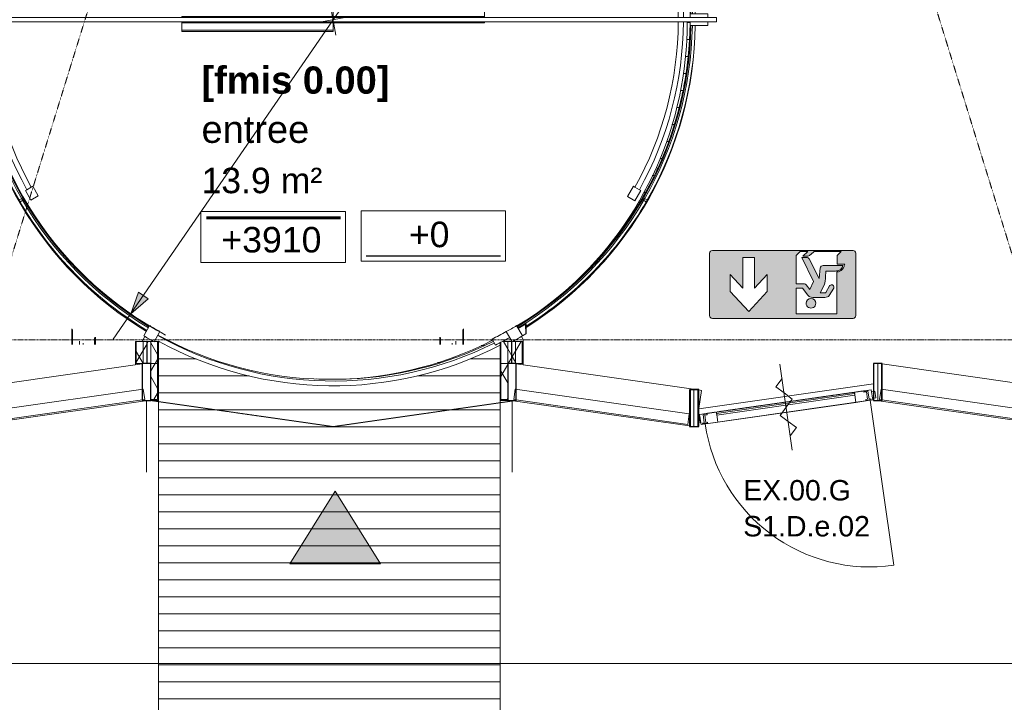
# Model space of a CAD drawing. Header units: millimetres. Extents: x 522 to 75900, y -25803 to 58941.
# Tile 26 of 134: x 25104 to 30895, y 7868 to 11882. Entities that reach past the tile are written whole.
import ezdxf

# ---------------------------------------------------------------- set-up
doc = ezdxf.new("R2010")
doc.units = ezdxf.units.MM
for name, pattern in [('Dash', [6.35, 3.175, -3.175]), ('Dot', [4.7625, 0, -4.7625]), ('Dot 2mm', [2, 0, -2]), ('Grid Line', [22.225, 12.7, -3.175, 3.175, -3.175]), ('Overhead', [3.96875, 2.38125, -1.5875]), ('Streep 1_1', [2, 1, -1])]:
    doc.linetypes.add(name, pattern=pattern)
for name, color, linetype, lineweight in [('00_Algemeen', 7, 'Dot', 9), ('00_Algemeen-100', 7, 'Continuous', 9), ('17_Terreininrichting', 7, 'Continuous', 9), ('22_Metselwerk', 7, 'Continuous', 9), ('30_Kozijnen-ramen-deuren', 7, 'Continuous', 9), ('34_Beglazing', 7, 'Continuous', 18), ('42_Dekvloeren en vloersystemen', 7, 'Continuous', 9), ('42_Dekvloeren en vloersystemen_HATCH', 7, 'Continuous', 9)]:
    doc.layers.add(name, color=color, linetype=linetype, lineweight=lineweight)
doc.styles.add('Arial', font='arial.ttf', dxfattribs={"height": 180})
doc.styles.add('Arial_1', font='arial.ttf', dxfattribs={"height": 130})
doc.styles.add('Arial_2', font='arial.ttf', dxfattribs={"height": 160})
doc.styles.add('Arial_3', font='arial.ttf', dxfattribs={"height": 150})
doc.styles.add('Arial_4', font='arial.ttf', dxfattribs={"height": 120})
doc.styles.add('Arial_B_1', font='arialbd.ttf', dxfattribs={"height": 160})
doc.dimstyles.new('1_3mm_mm', dxfattribs={"dimscale": 304.8, "dimtxt": 132.633722, "dimasz": 0.426509, "dimexe": 0.787402, "dimexo": 0, "dimgap": 0.164042, "dimtad": 1, "dimjust": 3, "dimdec": 0, "dimzin": 0, "dimdsep": 46, "dimtxsty": 'Arial_1', "dimsah": 1, "dimcen": 0.09, "dimdle": 0.590551, "dimazin": 0, "dimtfac": 1, "dimtdec": 4, "dimtix": 1, "dimtmove": 0, "dimatfit": 2, "dimfxl": 1, "dimtvp": 1, "dimtfill": 1, "dimtolj": 1, "dimtzin": 0, "dimarcsym": 2})
doc.dimstyles.new('1_8mm_continuous_mm_zwart', dxfattribs={"dimscale": 304.8, "dimtxt": 183.646692, "dimasz": 0.328084, "dimexe": 0.328084, "dimexo": 0.0625, "dimgap": 0.164042, "dimtad": 1, "dimdec": 0, "dimzin": 0, "dimdsep": 46, "dimtxsty": 'Arial', "dimblk1": 'DOTBLANK', "dimblk2": 'DOTBLANK', "dimsah": 1, "dimcen": 0.09, "dimdle": 0.328084, "dimazin": 0, "dimtfac": 1, "dimtdec": 4, "dimtix": 1, "dimtmove": 0, "dimatfit": 3, "dimfxl": 0.328084, "dimfxlon": 1, "dimtvp": 1, "dimtolj": 1, "dimtzin": 0, "dimarcsym": 2})
pattern_1 = [(59.998, (0, 0), (-86.6008, 50.00302), []), (119.998, (0, 0), (-86.6043, -49.99698), [])]
pattern_2 = [(59.998, (0, 0), (-86.6008, 50.00302), []), (119.998, (0, 0), (-86.6043, -49.99698), [])]
pattern_3 = [(60, (0, 0), (-86.60254, 50), []), (120, (0, 0), (-86.60254, -50), [])]
pattern_4 = [(60.002, (0, 0), (-86.6043, 49.99698), []), (120.002, (0, 0), (-86.6008, -50.00302), [])]
pattern_5 = [(60.002, (0, 0), (-86.6043, 49.99698), []), (120.002, (0, 0), (-86.6008, -50.00302), [])]

# ---------------------------------------------------------------- blocks, each defined once
blk = doc.blocks.new('31_DO_tourniquete - 31_DO_Tourniquete_4200x2600_300top-9448337-100 - Plattegrond - Begane grond')
at = {"layer": '30_Kozijnen-ramen-deuren'}
for p, q in [((-934.4, 1878.4), (-954.4, 1913.1)), ((-1113.7, 1858.9), (-1080.2, 1800.9)), ((-1019.5, 1835.9), (-1053, 1893.9)), ((1053, 1893.9), (1019.5, 1835.9)), ((1080.2, 1800.9), (1113.7, 1858.9)), ((-1019.5, 1835.9), (-1018.5, 1834.2)), ((-1847.6, 1059.8), (-1821.6, 1044.8)), ((-1815.6, 1055.2), (-1841.6, 1070.2)), ((-1775.2, 1065.3), (-1810.2, 1004.7)), ((-1731.9, 1040.3), (-1775.2, 1065.3)), ((1777.7, 1061), (1734.4, 1036)), ((1810.2, 1004.7), (1777.7, 1061)), ((1841.6, 1070.2), (1815.6, 1055.2)), ((1821.6, 1044.8), (1847.6, 1059.8)), ((-1810.2, 1004.7), (-1801.9, 999.9)), ((-1775.3, 984.5), (-1801.3, 999.5)), ((-1775.3, 984.5), (-1766.9, 979.7)), ((-1766.9, 979.7), (-1731.9, 1040.3)), ((1734.4, 1036), (1766.9, 979.7)), ((1766.9, 979.7), (1775.3, 984.5)), ((1801.3, 999.5), (1775.3, 984.5)), ((1801.3, 999.5), (1810.2, 1004.7)), ((889.5, 70), (0, 70)), ((0, 61.4), (0, 70)), ((0, 18), (0, 61.4)), ((889.5, 61.4), (0, 61.4)), ((889.5, 70), (889.5, 61.4)), ((889.5, 61.4), (889.5, 18)), ((-2254, -12.5), (-2254, 12.5)), ((-2254, 12.5), (2254, 12.5)), ((-2100, 35), (-2204, 35)), ((-2204, 35), (-2204, 12.5)), ((-2100, 12.5), (-2100, 35)), ((-889.5, 12.5), (-889.5, 18)), ((0, 18), (-889.5, 18)), ((0, 12.5), (0, 18)), ((0, 18), (889.5, 18)), ((0, 18), (0, 12.5)), ((889.5, 18), (889.5, 12.5)), ((2204, 35), (2100, 35)), ((2100, 35), (2100, 12.5)), ((2204, 12.5), (2204, 35)), ((2254, -12.5), (2254, 12.5)), ((2254, -12.5), (-2254, -12.5)), ((-2204, -12.5), (-2204, -35)), ((-2204, -35), (-2100, -35)), ((-2100, -35), (-2100, -12.5)), ((-889.5, -18), (-889.5, -12.5)), ((-889.5, -61.4), (-889.5, -18)), ((0, -18), (-889.5, -18)), ((0, -18), (0, -12.5)), ((0, -12.5), (0, -18)), ((0, -18), (889.5, -18)), ((0, -18), (0, -61.4)), ((889.5, -12.5), (889.5, -18)), ((2100, -12.5), (2100, -35)), ((2100, -35), (2204, -35)), ((2204, -35), (2204, -12.5)), ((-889.5, -70), (-889.5, -61.4)), ((-889.5, -61.4), (0, -61.4)), ((-889.5, -70), (0, -70)), ((0, -61.4), (0, -70)), ((-1766.9, -979.7), (-1775.3, -984.5)), ((-1734.4, -1036), (-1766.9, -979.7)), ((1766.9, -979.7), (1731.9, -1040.3)), ((1775.3, -984.5), (1766.9, -979.7)), ((-1801.9, -999.9), (-1810.2, -1004.7)), ((-1810.2, -1004.7), (-1777.7, -1061)), ((-1801.3, -999.5), (-1775.3, -984.5)), ((-1777.7, -1061), (-1734.4, -1036)), ((1731.9, -1040.3), (1775.2, -1065.3)), ((1775.2, -1065.3), (1810.2, -1004.7)), ((1775.3, -984.5), (1801.3, -999.5)), ((1810.2, -1004.7), (1801.3, -999.5)), ((-1821.6, -1044.8), (-1847.6, -1059.8)), ((-1841.6, -1070.2), (-1815.6, -1055.2)), ((1815.6, -1055.2), (1841.6, -1070.2)), ((1847.6, -1059.8), (1821.6, -1044.8)), ((1132.1, -1790.9), (1088.8, -1815.9)), ((1135.1, -1789.2), (1132.1, -1790.9)), ((1132.9, -1848.2), (1132.1, -1790.9)), ((1132.1, -1790.9), (1132.9, -1848.2)), ((1135.8, -1846.5), (1135.1, -1789.2)), ((-1079.2, -1799.2), (-1113.7, -1858.9)), ((-1053, -1893.9), (-1018.5, -1834.2)), ((1018.5, -1834.2), (1053, -1893.9)), ((1113.7, -1858.9), (1079.2, -1799.2)), ((1113.8, -1859.2), (1132.9, -1848.2)), ((1132.9, -1848.2), (1135.8, -1846.5)), ((934.4, -1878.4), (954.4, -1913.1))]:
    blk.add_line(p, q, dxfattribs=at)
for radius, start, end in [(2100, 58.05613, 116.44819), (2100, 58.05613, 116.44819), (2125, 110.81556, 111.22359), (2125, 68.77641, 69.18444), (2138, 116.51401, 119.062), (2125, 114.88284, 116.15921), (2125, 63.84079, 65.11716), (2167, 119.07455, 120.92545), (2098, 116.44746, 119.04412), (2125, 60.94368, 61.05394), (2167, 59.07455, 60.92545), (2113, 120.9491, 179.0509), (2105, 120.95271, 179.04729), (2100, 120.95497, 179.65887), (2130, 120.94152, 149.83828), (2100, 119.04508, 121.94387), (2100, 119.04508, 121.94387), (2100, 119.04503, 120.95497), (2100, 59.04503, 60.95497), (2100, 0.34113, 59.04503), (2105, 0.95271, 59.04729), (2113, 0.9491, 59.0509), (2130, 30.16172, 59.05848), (2100, 124.12312, 126.3259), (2100, 124.12312, 126.3259), (2100, 53.6741, 55.87688), (2100, 53.6741, 55.87688), (2100, 128.50518, 129.21915), (2100, 128.50518, 129.21915), (2100, 49.29207, 51.49482), (2100, 49.29207, 51.49482), (2100, 44.91004, 47.11277), (2100, 44.91004, 47.11277), (2100, 40.52801, 42.73072), (2100, 40.52801, 42.73072), (2100, 36.14598, 38.34868), (2100, 36.14598, 38.34868), (2100, 31.76395, 33.96663), (2100, 31.76395, 33.96663), (2130, 150.16117, 179.05829), (2130, 149.8386, 150.1614), (2100, 149.8363, 150.1637), (2100, 29.8363, 30.1637), (2130, 29.8386, 30.1614), (2130, 0.94171, 29.83883), (2060, 150.97352, 179.65224), (2030, 150.98791, 179.6471), (2030, 0.3529, 29.01209), (2060, 0.34776, 29.02648), (2100, 27.38192, 29.58458), (2100, 27.38192, 29.58458), (2100, 22.99989, 25.20254), (2100, 22.99989, 25.20254), (2100, 18.61785, 20.82049), (2100, 18.61785, 20.82049), (2100, 14.23582, 16.43845), (2100, 14.23582, 16.43845), (2100, 9.85378, 12.05641), (2100, 9.85378, 12.05641), (2100, 5.47175, 7.67437), (2100, 5.47175, 7.67437), (2100, 1.08971, 3.29233), (2100, 1.08971, 3.29233), (2130, 180.94171, 209.83883), (2113, 180.9491, 239.0509), (2105, 180.95271, 239.04729), (2100, 180.34113, 239.04503), (2060, 180.34776, 209.02648), (2030, 180.3529, 209.01209), (2100, 300.95497, 359.65887), (2105, 300.95271, 359.04729), (2113, 300.9491, 359.0509), (2030, 330.98791, 359.6471), (2060, 330.97352, 359.65224), (2130, 330.16117, 359.05829), (2100, 356.70767, 358.91029), (2100, 356.70767, 358.91029), (2100, 352.32563, 354.52825), (2100, 352.32563, 354.52825), (2100, 347.94359, 350.14622), (2100, 347.94359, 350.14622), (2100, 343.56155, 345.76418), (2100, 343.56155, 345.76418), (2100, 339.17951, 341.38215), (2100, 339.17951, 341.38215), (2100, 334.79746, 337.00011), (2100, 334.79746, 337.00011), (2100, 330.41542, 332.61808), (2100, 330.41542, 332.61808), (2130, 209.8386, 210.1614), (2130, 210.16172, 239.05848), (2100, 209.8363, 210.1637), (2130, 302.22845, 329.83828), (2100, 329.8363, 330.1637), (2130, 329.8386, 330.1614), (2100, 326.03337, 328.23605), (2100, 326.03337, 328.23605), (2100, 321.65132, 323.85402), (2100, 321.65132, 323.85402), (2100, 317.26928, 319.47199), (2100, 317.26928, 319.47199), (2100, 312.88723, 315.08996), (2100, 312.88723, 315.08996), (2098, 239.04412, 240.95588), (2098, 296.44746, 299.04412), (2098, 299.04412, 300.95588), (2167, 239.07455, 240.92545), (2125, 240.94368, 296.49002), (2138, 296.51401, 299.062), (2167, 299.07455, 300.92545)]:
    blk.add_arc((0, 0), radius, start, end, dxfattribs=at)
blk = doc.blocks.new('21_CWA_G02_facade panel - 21_CWA_G02_facade panel - GL02-6955137-100 - Plattegrond - Begane grond')
at = {"layer": '30_Kozijnen-ramen-deuren', "lineweight": 18}
for p, q in [((517.7, -3), (-517.7, -3)), ((-517.7, -3), (-517.7, -65)), ((517.7, -65), (517.7, -3)), ((-517.7, -65), (517.7, -65))]:
    blk.add_line(p, q, dxfattribs=at)
blk = doc.blocks.new('Rectangular Mullion - 50 x 217_rotation-5218302-100 - Plattegrond - Begane grond')
at = {"layer": '30_Kozijnen-ramen-deuren', "lineweight": 25}
for p, q in [((-65.4, 67.9), (-15.9, 74.9)), ((-34.6, -146.9), (-65.4, 67.9)), ((-15.9, 74.9), (14.9, -139.9)), ((14.9, -139.9), (-34.6, -146.9))]:
    blk.add_line(p, q, dxfattribs=at)
blk = doc.blocks.new('Rectangular Mullion - 50 x 217_rotation-9448434-100 - Plattegrond - Begane grond')
at = {"layer": '30_Kozijnen-ramen-deuren', "lineweight": 25}
for p, q in [((-65.4, -67.9), (-34.6, 146.9)), ((-34.6, 146.9), (14.9, 139.9)), ((14.9, 139.9), (-15.9, -74.9)), ((-15.9, -74.9), (-65.4, -67.9))]:
    blk.add_line(p, q, dxfattribs=at)
blk = doc.blocks.new('Rectangular Mullion - 50 x 217_rotation-9448482-100 - Plattegrond - Begane grond')
at = {"layer": '30_Kozijnen-ramen-deuren', "lineweight": 25}
for p, q in [((-65.4, 67.9), (-15.9, 74.9)), ((-34.6, -146.9), (-65.4, 67.9)), ((-15.9, 74.9), (14.9, -139.9)), ((14.9, -139.9), (-34.6, -146.9))]:
    blk.add_line(p, q, dxfattribs=at)
blk = doc.blocks.new('21_CWA_G02_facade panel - 21_CWA_G02_facade panel - GL02-6955138-100 - Plattegrond - Begane grond')
at = {"layer": '30_Kozijnen-ramen-deuren', "lineweight": 18}
for p, q in [((517, 65), (-517, 65)), ((-517, 65), (-517, 3)), ((517, 3), (517, 65)), ((-517, 3), (517, 3))]:
    blk.add_line(p, q, dxfattribs=at)
blk = doc.blocks.new('Rectangular Mullion - 50 x 217_rotation-5218329-100 - Plattegrond - Begane grond')
at = {"layer": '30_Kozijnen-ramen-deuren', "lineweight": 25}
for p, q in [((-65.4, -67.9), (-34.6, 146.9)), ((-34.6, 146.9), (14.9, 139.9)), ((14.9, 139.9), (-15.9, -74.9)), ((-15.9, -74.9), (-65.4, -67.9))]:
    blk.add_line(p, q, dxfattribs=at)
blk = doc.blocks.new('Rectangular Mullion - 50 x 217mm-5218327-100 - Plattegrond - Begane grond')
at = {"layer": '30_Kozijnen-ramen-deuren'}
for p, q in [((28024.6, 9858.4), (29080.8, 9707.3)), ((29098.1, 9704.8), (29113.5, 9702.6)), ((29113.5, 9702.6), (29098.1, 9595.2)), ((27993, 9643.7), (29044.6, 9493.3)), ((29072.9, 9489.2), (29082.7, 9487.8)), ((29082.9, 9489.2), (29082.7, 9487.8))]:
    blk.add_line(p, q, dxfattribs=at)
blk = doc.blocks.new('21_CWA_G02_facade panel - 21_CWA_G02_facade panel - GL02-6955139-100 - Plattegrond - Begane grond')
at = {"layer": '30_Kozijnen-ramen-deuren', "lineweight": 18}
for p, q in [((517.3, 65), (-517.3, 65)), ((-517.3, 65), (-517.3, 3)), ((517.3, 3), (517.3, 65)), ((-517.3, 3), (517.3, 3))]:
    blk.add_line(p, q, dxfattribs=at)
blk = doc.blocks.new('Rectangular Mullion - 50 x 217_rotation-5218331-100 - Plattegrond - Begane grond')
at = {"layer": '30_Kozijnen-ramen-deuren', "lineweight": 25}
for p, q in [((-15.9, 146.9), (-65.4, 139.9)), ((-65.4, 139.9), (-34.6, -74.9)), ((14.9, -67.9), (-15.9, 146.9)), ((-34.6, -74.9), (14.9, -67.9))]:
    blk.add_line(p, q, dxfattribs=at)
blk = doc.blocks.new('Rectangular Mullion - 50 x 217mm-5218343-100 - Plattegrond - Begane grond')
at = {"layer": '30_Kozijnen-ramen-deuren'}
for p, q in [((30176.1, 9858.2), (31232.9, 9707)), ((30143.4, 9643.7), (31200.2, 9492.5))]:
    blk.add_line(p, q, dxfattribs=at)
blk = doc.blocks.new('Rectangular Mullion - 50 x 217mm-5218300-100 - Plattegrond - Begane grond')
at = {"layer": '30_Kozijnen-ramen-deuren'}
for p, q in [((25825, 9858.3), (24767.4, 9707)), ((25857.8, 9643.8), (24800.1, 9492.5))]:
    blk.add_line(p, q, dxfattribs=at)
blk = doc.blocks.new('31_DO_PR_enkel - S1_D_e_02-9190385-100 - Plattegrond - Begane grond')
at = {"layer": '00_Algemeen', "linetype": 'Continuous'}
for p, q in [((120.8, -243.5), (120.8, 266.5)), ((120.8, 181.2), (78.4, 138.8)), ((78.4, 138.8), (120.8, 96.4)), ((120.8, 96.4), (163.3, 53.9)), ((120.8, 11.5), (78.4, -30.9)), ((163.3, 53.9), (120.8, 11.5)), ((78.4, -30.9), (120.8, -73.4)), ((120.8, -73.4), (163.3, -115.8)), ((163.3, -115.8), (120.8, -158.2))]:
    blk.add_line(p, q, dxfattribs=at)
at = {"layer": '30_Kozijnen-ramen-deuren'}
for p, q in [((-389.2, 41.5), (-349.2, 41.5)), ((-389.2, -18.5), (-389.2, 41.5)), ((-369.2, 38.5), (-369.2, -11)), ((-349.2, 38.5), (-369.2, 38.5)), ((-349.2, 41.5), (-349.2, 38.5)), ((590.8, 41.5), (630.8, 41.5)), ((590.8, 38.5), (590.8, 41.5)), ((610.8, 38.5), (590.8, 38.5)), ((610.8, -11), (610.8, 38.5)), ((630.8, 41.5), (630.8, -18.5)), ((-379.2, -18.5), (-389.2, -18.5)), ((-379.2, -11), (-379.2, -18.5)), ((-369.2, -11), (-379.2, -11)), ((620.8, -11), (610.8, -11)), ((620.8, -18.5), (620.8, -11)), ((630.8, -18.5), (620.8, -18.5))]:
    blk.add_line(p, q, dxfattribs=at)
blk = doc.blocks.new('Rectangular Mullion - 50 x 217_rotation-9451323-100 - Plattegrond - Begane grond')
at = {"layer": '30_Kozijnen-ramen-deuren', "lineweight": 25}
for p, q in [((-34.6, 74.9), (-65.4, -139.9)), ((14.9, 67.9), (-34.6, 74.9)), ((-15.9, -146.9), (14.9, 67.9)), ((-65.4, -139.9), (-15.9, -146.9))]:
    blk.add_line(p, q, dxfattribs=at)
blk = doc.blocks.new('32_d_Binnendeur_PR_Beglaasd - D4-9451403-100 - Plattegrond - Begane grond')
at = {"layer": '30_Kozijnen-ramen-deuren'}
for p, q in [((1026.5, 1017.4), (1026.5, 37.4)), ((1026.5, 37.4), (2016.5, 37.4)), ((1111.5, 37.4), (1026.5, 37.4)), ((1026.5, 37.4), (1026.5, 34.4)), ((1026.5, 34.4), (1051.5, 34.4)), ((1051.5, 29.4), (1041.5, 29.4)), ((1041.5, 29.4), (1041.5, -14.6)), ((1051.5, 34.4), (1051.5, 29.4)), ((1933.3, 37.4), (1111.5, 37.4)), ((1111.5, -22.6), (1111.5, 37.4)), ((1931.5, 37.4), (1111.5, 37.4)), ((2016.5, 37.4), (1931.5, 37.4)), ((1931.5, 37.4), (1931.5, -22.6)), ((1991.5, 29.4), (1991.5, 34.4)), ((1991.5, 34.4), (2016.5, 34.4)), ((2001.5, 29.4), (1991.5, 29.4)), ((2001.5, -14.6), (2001.5, 29.4)), ((2016.5, 34.4), (2016.5, 37.4)), ((1041.5, -14.6), (1056.5, -14.6)), ((1056.5, -14.6), (1056.5, -22.6)), ((1056.5, -22.6), (1111.5, -22.6)), ((1111.5, -22.6), (1931.5, -22.6)), ((1931.5, -22.6), (1986.5, -22.6)), ((1986.5, -22.6), (1986.5, -14.6)), ((1986.5, -14.6), (2001.5, -14.6))]:
    blk.add_line(p, q, dxfattribs=at)
at = {"layer": '30_Kozijnen-ramen-deuren', "linetype": 'Dash'}
for p, q in [((1051.5, -22.6), (1991.5, -22.6)), ((1056.5, -22.6), (1051.5, -22.6)), ((1912.5, -22.6), (1112.5, -22.6))]:
    blk.add_line(p, q, dxfattribs=at)
at = {"layer": '30_Kozijnen-ramen-deuren'}
blk.add_arc((1026.5, 37.4), 980, 360, 90, dxfattribs=at)
at = {"layer": '34_Beglazing', "lineweight": 9}
for p, q in [((1931.5, -4.6), (1111.5, -4.6)), ((1111.5, -4.6), (1111.5, -14.6)), ((1111.5, -14.6), (1931.5, -14.6)), ((1931.5, -14.6), (1931.5, -4.6))]:
    blk.add_line(p, q, dxfattribs=at)
blk = doc.blocks.new('65_DI_noodarmatuur nooduitgang_NEN1413 - Type 1-7581339-100 - Plattegrond - Begane grond')
at = {"layer": '00_Algemeen', "linetype": 'Continuous', "true_color": 0x00843d}
h = blk.add_hatch(color=116, dxfattribs=at)
h.paths.add_polyline_path([(430, -183.4), (429.4, 187.6), (425.2, 194.9), (418, 199.1), (413.7, 199.6), (-418, 199.1), (-425.2, 194.9), (-429.4, 187.6), (-430, 183.4), (-429.4, -187.6), (-425.2, -194.9), (-418, -199.1), (-413.8, -199.6), (418, -199.1), (425.2, -194.9), (429.4, -187.6)], flags=0)
h.paths.add_polyline_path([(308.2, 41.3), (308.2, -58.7), (234.7, 21), (234.7, -159.3), (165.1, -159.3), (165.1, 21), (91.1, -58.7), (91.1, 41.3), (199.9, 159.3)], flags=0)
h.paths.add_polyline_path([(-79.3, 173.4), (-79.3, 22.8), (-117.5, 22.8), (-152.4, 67.2), (-159.4, 72.2), (-167.9, 75.1), (-177, 75.9), (-256, 75.2), (-267.8, 71.4), (-274.1, 65.4), (-301.2, 18.3), (-300.8, 11.5), (-297.1, 5.7), (-291.1, 2.4), (-284.2, 2.4), (-281, 3.7), (-275.9, 8.7), (-250.7, 49.1), (-249.7, 49.5), (-220.3, 49.5), (-243.2, 4.3), (-249.7, -20.7), (-251, -46.4), (-254.5, -77.1), (-257.2, -78.8), (-317.5, -79.5), (-331.2, -82.5), (-337.5, -85.5), (-343.1, -89.6), (-348, -95.9), (-351.6, -103.1), (-353.8, -110.8), (-233.6, -110.2), (-226.8, -106.8), (-224.1, -104), (-220.9, -97), (-215, -35.4), (-153.6, -151.9), (-150.1, -155.7), (-142.3, -158.5), (-112, -158.5), (-181.5, -16.9), (-160, 29.8), (-135.1, -1.3), (-127.8, -4.3), (-79.3, -4.3), (-79.3, -170.2), (-103.5, -194.4), (-147.4, -194.4), (-117.8, -165.9), (-148.6, -165.9), (-158.2, -170.3), (-166.4, -176.9), (-184.6, -194.5), (-344.1, -194.5), (-319.8, -170.2), (-319.8, -118.4), (-365.9, -118.8), (-355.3, -94.7), (-350.5, -87.6), (-344, -81.7), (-336.4, -77.3), (-328.1, -74.6), (-319.3, -73.7), (-319.3, 173.4), (-193.1, 173.4)], flags=0)
h.paths.add_polyline_path([(-137.9, 110.7), (-138.8, 118.1), (-141.7, 125), (-146.2, 130.9), (-152.1, 135.4), (-159, 138.3), (-166.4, 139.3), (-173.8, 138.3), (-180.7, 135.4), (-186.6, 130.9), (-191.1, 125), (-193.9, 118.1), (-194.9, 110.7), (-193.1, 101.2), (-191.1, 96.5), (-186.6, 90.6), (-180.7, 86), (-173.8, 83.2), (-166.4, 82.2), (-159, 83.2), (-152.1, 86), (-146.2, 90.6), (-141.7, 96.5), (-138.8, 103.4)], flags=0)
at = {"layer": '00_Algemeen', "color": 116, "linetype": 'Continuous', "true_color": 0x00843d}
for p, q in [((-430, 183.4), (-430, -183.4)), ((413.7, 199.6), (-413.8, 199.6)), ((430, -183.4), (430, 183.4)), ((-319.3, 173.4), (-79.3, 173.4)), ((-319.3, -73.7), (-319.3, 173.4)), ((-79.3, 173.4), (-79.3, 22.8)), ((91.1, 41.3), (199.9, 159.3)), ((199.9, 159.3), (308.2, 41.3)), ((-274.1, 65.4), (-300.2, 21.6)), ((-177, 75.9), (-248, 75.9)), ((-117.5, 22.8), (-148.3, 62.7)), ((-275.9, 8.7), (-253.2, 46.8)), ((-249.7, 49.5), (-220.3, 49.5)), ((-220.3, 49.5), (-243.2, 4.3)), ((-181.5, -16.9), (-160, 29.8)), ((-160, 29.8), (-138, 1.5)), ((-79.3, 22.8), (-117.5, 22.8)), ((91.1, -58.7), (91.1, 41.3)), ((165.1, 21), (91.1, -58.7)), ((165.1, -159.3), (165.1, 21)), ((308.2, -58.7), (234.7, 21)), ((234.7, 21), (234.7, -159.3)), ((308.2, 41.3), (308.2, -58.7)), ((-251, -46.4), (-253.7, -74.1)), ((-220.9, -97), (-215, -35.4)), ((-215, -35.4), (-155.8, -149.7)), ((-112, -158.5), (-181.5, -16.9)), ((-127.8, -4.3), (-79.3, -4.3)), ((-79.3, -4.3), (-79.3, -170.2)), ((-353.8, -110.8), (-237.4, -110.8)), ((-257.2, -78.8), (-310.4, -78.8)), ((-319.8, -118.4), (-365.9, -118.8)), ((-344.1, -194.5), (-319.8, -170.2)), ((-319.8, -170.2), (-319.8, -118.4)), ((-117.8, -165.9), (-148.6, -165.9)), ((-147.4, -194.4), (-117.8, -165.9)), ((-142.3, -158.5), (-112, -158.5)), ((-79.3, -170.2), (-103.5, -194.4)), ((234.7, -159.3), (165.1, -159.3)), ((-413.8, -199.6), (413.7, -199.6)), ((-184.6, -194.5), (-344.1, -194.5)), ((-166.4, -176.9), (-184.6, -194.5)), ((-103.5, -194.4), (-147.4, -194.4))]:
    blk.add_line(p, q, dxfattribs=at)
for centre, radius, start, end in [((-413.8, 183.4), 16.2, 90, 180), ((413.7, 183.4), 16.2, 360, 90), ((-166.4, 110.7), 28.5, 360, 180), ((-257.1, 53.9), 20.5, 109.00282, 145.8257), ((-247.5, 22.5), 53.4, 90.54279, 107.82146), ((-166.4, 110.7), 28.5, 180, 360), ((-175.5, 39.2), 36.7, 63.92536, 92.24169), ((-168, 52.6), 21.4, 42.9932, 66.17676), ((-188.8, 30), 52.1, 38.97107, 45.57794), ((-287.7, 15.7), 13.8, 154.94911, 298.82466), ((-287.4, 15.3), 13.3, 298.52756, 330.15853), ((-248.4, 44.1), 5.56, 103.53697, 150.59336), ((-126.4, -39.8), 124.8, 159.30685, 183.029), ((-125.4, 11.8), 16.3, 219.06191, 261.45609), ((-193.9, -182.5), 183.4, 154.15805, 159.6724), ((-306.3, -122.8), 56.5, 141.45007, 158.99214), ((-311.4, -118.9), 43.1, 137.23828, 169.18248), ((-319.4, -115.4), 41.7, 89.97129, 138.23448), ((-317.5, -119.2), 39.2, 100.41792, 130.84863), ((-306.1, -165), 86.3, 92.82452, 102.33312), ((-258, -74.6), 4.31, 280.47197, 6.14884), ((-237.8, -93.5), 17.3, 271.34473, 348.41753), ((-134.7, -208.4), 44.7, 108.13095, 135.2832), ((-140, -140.2), 18.4, 210.84801, 262.92901), ((-413.8, -183.4), 16.2, 180, 270), ((413.7, -183.4), 16.2, 270, 0)]:
    blk.add_arc(centre, radius, start, end, dxfattribs=at)
blk = doc.blocks.new('00_GA_Entree arrow - 1_5 mm-2485402-100 - Plattegrond - Begane grond')
at = {"layer": '00_Algemeen', "linetype": 'Continuous'}
blk.add_hatch(color=256, dxfattribs=at).paths.add_polyline_path([(-2.672, 0), (0, 4.276), (2.672, 0)], flags=0)
for p, q in [((0, 4.276), (-2.672, 0)), ((2.672, 0), (0, 4.276)), ((-2.672, 0), (2.672, 0))]:
    blk.add_line(p, q, dxfattribs=at)
blk = doc.blocks.new('DIMBLOCK39-100 - Plattegrond - Begane grond')
at = {"layer": '00_Algemeen-100', "transparency": 16777216}
for points in [[(28138.6, 13612), (28036.2, 13524.7), (28093.6, 13485.2)], [(25756.9, 10152.6), (25859.4, 10239.9), (25802, 10279.4)]]:
    blk.add_hatch(color=256, dxfattribs=at).paths.add_polyline_path(points, flags=0)
for p, q in [((26947.8, 11882.3), (28240.7, 13760.3)), ((28138.6, 13612), (28036.2, 13524.7)), ((28093.6, 13485.2), (28138.6, 13612)), ((28036.2, 13524.7), (28093.6, 13485.2)), ((27066.2, 12478.7), (26952.8, 12314)), ((26952.8, 12314), (26947.8, 11882.3)), ((26931.1, 11972.7), (26964.5, 11791.9)), ((26947.8, 11882.3), (25654.9, 10004.4)), ((27038.2, 11899), (26857.4, 11865.6)), ((25802, 10279.4), (25756.9, 10152.6)), ((25859.4, 10239.9), (25802, 10279.4)), ((25756.9, 10152.6), (25859.4, 10239.9))]:
    blk.add_line(p, q, dxfattribs=at)
for start, end in [(48.90605, 62.00223), (228.90605, 242.00223)]:
    blk.add_arc((26947.8, 11882.3), 2100, start, end, dxfattribs=at)
at = {"layer": '00_Algemeen-100', "color": 0, "transparency": 16777216, "insert": (27011.2, 12516.6), "char_height": 130, "width": 673.371, "attachment_point": 1, "rotation": 55.45414, "line_spacing_factor": 0.941778, "style": 'Arial_1', "bg_fill": 3, "box_fill_scale": 1.25, "bg_fill_color": 256, "bg_fill_true_color": 13158600, "bg_fill_transparency": 0}
blk.add_mtext('ø 4200', dxfattribs=at)
blk = doc.blocks.new('DIMBLOCK259-100 - Plattegrond - Begane grond')
at = {"layer": '00_Algemeen-100', "transparency": 16777216}
for p, q in [((10000, 8196.1), (10000, 7996.1)), ((10000, 8096.1), (10000, 8196.1)), ((53200, 8196.1), (53200, 7996.1)), ((53200, 8096.1), (53200, 8196.1)), ((9900, 8096.1), (53300, 8096.1))]:
    blk.add_line(p, q, dxfattribs=at)
for centre in [(10000, 8096.1), (53200, 8096.1)]:
    blk.add_circle(centre, 50, dxfattribs=at)
at = {"layer": '00_Algemeen-100', "color": 0, "transparency": 16777216, "insert": (31253.9, 8379.8), "char_height": 180, "width": 830.648, "attachment_point": 1, "line_spacing_factor": 0.941778, "style": 'Arial'}
blk.add_mtext('43200', dxfattribs=at)
blk = doc.blocks.new('_DotBlank')
at = {"color": 0, "linetype": 'ByBlock', "lineweight": -2}
blk.add_line((-0.5, 0), (-1, 0), dxfattribs=at)
blk.add_circle((0, 0), 0.5, dxfattribs=at)
blk = doc.blocks.new('00_TAG_ROOM_roomtag - 5_ volledig met plafondhoogte-11184639-100 - Plattegrond - Begane grond')
at = {"layer": '00_Algemeen', "linetype": 'Continuous'}
for p, q in [((0, -6.637), (0, -3.637)), ((0, -3.637), (8.5, -3.637)), ((0.322, -3.948), (8.215, -3.948)), ((0.322, -3.971), (8.215, -3.971)), ((0.322, -3.999), (8.215, -3.999)), ((0.322, -4.032), (8.215, -4.032)), ((8.5, -3.637), (8.5, -6.637)), ((0.322, -4.06), (8.215, -4.06)), ((8.5, -6.637), (0, -6.637))]:
    blk.add_line(p, q, dxfattribs=at)
blk = doc.blocks.new('Spot Elevations - kader_3x8_5mm _1_8mm_-8745383-100 - Plattegrond - Begane grond')
at = {"layer": '00_Algemeen', "linetype": 'Continuous'}
for p, q in [((0, -0.3), (0, 2.65)), ((0, 2.65), (8.5, 2.65)), ((8.5, 2.65), (8.5, -0.3)), ((8.5, -0.3), (0, -0.3))]:
    blk.add_line(p, q, dxfattribs=at)
at = {"layer": '00_Algemeen', "linetype": 'Continuous', "lineweight": 25}
blk.add_line((0.3, 0), (8.2, 0), dxfattribs=at)

msp = doc.modelspace()

# ---------------------------------------------------------------- hatches: boundary and pattern name
at = {"layer": '22_Metselwerk'}
h = msp.add_hatch(dxfattribs=at)
h.set_pattern_fill('FP_196', color=256, angle=-120, style=0, pattern_type=2)
h.set_pattern_definition(pattern_2)
h.paths.add_polyline_path([(25830, 9860.8), (25830, 9990.3), (25790, 9990.3), (25790, 9860.8)], flags=0)
h = msp.add_hatch(dxfattribs=at)
h.set_pattern_fill('FP_196', color=256, angle=-120, style=0, pattern_type=2)
h.set_pattern_definition(pattern_1)
h.paths.add_polyline_path([(25853, 9860.8), (25853, 9990.3), (25830, 9990.3), (25830, 9860.8)], flags=0)
h = msp.add_hatch(dxfattribs=at)
h.set_pattern_fill('FP_196', color=256, angle=-120, style=0, pattern_type=2)
h.set_pattern_definition(pattern_2)
h.paths.add_polyline_path([(25875, 9860.8), (25875, 9990.3), (25852, 9990.3), (25852, 9860.8), (25864.3, 9860.8)], flags=0)
h = msp.add_hatch(dxfattribs=at)
h.set_pattern_fill('FP_196', color=256, angle=-120, style=0, pattern_type=2)
h.set_pattern_definition(pattern_1)
h.paths.add_polyline_path([(25915, 9860.8), (25915, 9990.3), (25895.9, 9990.3), (25894.7, 9988.4), (25891.3, 9990.3), (25875, 9990.3), (25875, 9860.8), (25898.8, 9860.8)], flags=0)
h = msp.add_hatch(dxfattribs=at)
h.set_pattern_fill('FP_197', color=256, angle=240, style=0, pattern_type=2)
h.set_pattern_definition(pattern_4)
h.paths.add_polyline_path([(27935, 9860.8), (27975, 9860.8), (27975, 9990.3), (27943.4, 9990.3), (27935, 9986), (27935, 9969.2)], flags=0)
h = msp.add_hatch(dxfattribs=at)
h.set_pattern_fill('FP_197', color=256, angle=240, style=0, pattern_type=2)
h.set_pattern_definition(pattern_5)
h.paths.add_polyline_path([(27975, 9860.8), (27998, 9860.8), (27998, 9990.3), (27975, 9990.3), (27975, 9988.4)], flags=0)
h = msp.add_hatch(dxfattribs=at)
h.set_pattern_fill('FP_197', color=256, angle=240, style=0, pattern_type=2)
h.set_pattern_definition(pattern_4)
h.paths.add_polyline_path([(27997, 9860.8), (28020, 9860.8), (28020, 9990.3), (28004.3, 9990.3), (28000.8, 9988.4), (27999.7, 9990.3), (27997, 9990.3), (27997, 9986.2)], flags=0)
h = msp.add_hatch(dxfattribs=at)
h.set_pattern_fill('FP_197', color=256, angle=240, style=0, pattern_type=2)
h.set_pattern_definition(pattern_5)
h.paths.add_polyline_path([(28020, 9860.8), (28060, 9860.8), (28060, 9990.3), (28020, 9990.3), (28020, 9988.4)], flags=0)
h = msp.add_hatch(dxfattribs=at)
h.set_pattern_fill('FP_2', color=256, angle=240, style=0, pattern_type=2)
h.set_pattern_definition([(60, (0, 0), (-86.60254, 50), []), (120, (0, 0), (-86.60254, -50), [])])
h.paths.add_polyline_path([(25915, 9688.8), (25915, 9860.8), (25875, 9860.8), (25875, 9688.8)], flags=0)
h = msp.add_hatch(dxfattribs=at)
h.set_pattern_fill('FP_2', color=256, angle=240, style=0, pattern_type=2)
h.set_pattern_definition([(60, (0, 0), (-86.60254, 50), []), (120, (0, 0), (-86.60254, -50), [])])
h.paths.add_polyline_path([(27975, 9688.8), (27975, 9860.8), (27935, 9860.8), (27935, 9688.8)], flags=0)
h = msp.add_hatch(dxfattribs=at)
h.set_pattern_fill('FP_9', color=256, angle=-120, style=0, pattern_type=2)
h.set_pattern_definition(pattern_3)
h.paths.add_polyline_path([(25915, 9648.8), (25915, 9688.8), (25875, 9688.8), (25875, 9648.8)], flags=0)
h = msp.add_hatch(dxfattribs=at)
h.set_pattern_fill('FP_9', color=256, angle=-120, style=0, pattern_type=2)
h.set_pattern_definition(pattern_3)
h.paths.add_polyline_path([(27975, 9648.8), (27975, 9688.8), (27935, 9688.8), (27935, 9648.8)], flags=0)
at = {"layer": '42_Dekvloeren en vloersystemen_HATCH', "true_color": 0x808080}
h = msp.add_hatch(dxfattribs=at)
h.set_pattern_fill('FP_209', color=8, style=0, pattern_type=2)
h.set_pattern_definition([(0, (26947.79, 11765.58), (0, 100), [])])
h.paths.add_polyline_path([(26986.2, 9768.9), (27028.2, 9768.9), (27188.6, 9781.2), (27349, 9806.1), (27504.2, 9842.4), (27657.6, 9890.9), (27808.9, 9952.1), (27889.2, 9991.8), (27885.6, 9997.9), (27756, 9936.5), (27603.5, 9878.1), (27446.9, 9831.8), (27287.2, 9797.9), (27125.3, 9776.4), (27044.5, 9772)], flags=0)
h.paths.add_polyline_path([(26867.3, 9768.9), (26872.7, 9769.7), (26849.4, 9770.2)], flags=0)
h.paths.add_polyline_path([(28332.6, 10305.5), (28408.6, 10373.7), (28519.4, 10489.4), (28621, 10613.4), (28712.9, 10744.7), (28799.6, 10892.8), (28870.5, 11038.9), (28929.5, 11189.1), (28975.1, 11335.7), (29009.7, 11484), (29034, 11642.4), (29045.3, 11802.2), (29046.3, 11854.1), (29046.3, 11869.8), (29030.3, 11869.8), (29030.4, 11867.3), (29024, 11704.2), (29003.9, 11536.2), (28973.3, 11381.2), (28925.1, 11212.3), (28873, 11069.9), (28801.4, 10914.5), (28726.7, 10779.6), (28636.8, 10643.3), (28536.5, 10514.4), (28426.5, 10393.7), (28365.5, 10336.4)], flags=0)
h.paths.add_polyline_path([(29046.3, 11894.8), (29045.9, 11917.3), (29040.5, 12038), (29022.2, 12192.7), (28990.6, 12352.9), (28946.6, 12510.2), (28890.5, 12663.6), (28822.6, 12812.3), (28751, 12943.3), (28665.4, 13075.5), (28567.9, 13203.4), (28460.9, 13323.5), (28345, 13435.1), (28220.9, 13537.4), (28089.3, 13630), (27951, 13712.2), (27806.8, 13783.6), (27657.6, 13843.7), (27504.2, 13892.3), (27347.6, 13928.9), (27176.7, 13954.4), (27028.2, 13965.8), (26986.2, 13965.8), (27125.3, 13958.3), (27296.4, 13934.8), (27446.9, 13902.8), (27615.7, 13851.9), (27762, 13795.4), (27903.6, 13728.2), (28046, 13646.4), (28186.6, 13549.7), (28310.8, 13449.6), (28431.7, 13335.2), (28544, 13210.6), (28636.8, 13091.3), (28733.2, 12943.3), (28811.3, 12800.2), (28874.6, 12660.7), (28931.6, 12502.7), (28973.4, 12352.9), (29005, 12192.7), (29024.1, 12028.8), (29030.4, 11894.8), (29044.4, 11894.8)], flags=0)
h = msp.add_hatch(dxfattribs=at)
h.set_pattern_fill('FP_210', color=8, style=0, pattern_type=2)
h.set_pattern_definition([(0, (26965.25, 8988.7), (0, 100), [])])
h.paths.add_polyline_path([(27930, 7129.3), (27930, 9968.3), (27784.4, 9899.8), (27634.1, 9842.5), (27480, 9796.6), (27322.8, 9762.5), (27163.5, 9740.2), (27003, 9730), (26842.1, 9731.9), (26681.9, 9745.9), (26523.2, 9771.9), (26364.4, 9810.6), (26213.8, 9859.3), (26064.9, 9920.1), (25921, 9992), (25920, 9988.4), (25920, 7129.3)], flags=0)

# ---------------------------------------------------------------- linework, layer by layer
at = {"layer": '00_Algemeen', "linetype": 'Streep 1_1'}
for p, q in [((24750, 9502.4), (31225, 30375)), ((31253.8, 9490), (25210, 29048.3))]:
    msp.add_line(p, q, dxfattribs=at)
at = {"layer": '00_Algemeen', "linetype": 'Continuous'}
for p, q in [((25410, 9971.5), (25410, 10063.8)), ((25415, 9971.5), (25415, 10060.6)), ((27710, 9971.5), (27710, 10060.6)), ((27715, 9971.5), (27715, 10063.8)), ((25455, 9971.5), (25455, 9992.5)), ((25477, 9971.5), (25477, 9979.5)), ((25545, 9971.5), (25545, 10014)), ((25550, 9971.5), (25550, 10015.3)), ((27575, 9971.5), (27575, 10015.3)), ((27580, 9971.5), (27580, 10014)), ((27648, 9971.5), (27648, 9979.5)), ((27670, 9971.5), (27670, 9992.5))]:
    msp.add_line(p, q, dxfattribs=at)
at = {"layer": '00_Algemeen', "color": 16, "linetype": 'Grid Line', "true_color": 0x800000}
msp.add_line((5155.6, 10000), (57181.4, 10000), dxfattribs=at)
at = {"layer": '00_Algemeen', "color": 7, "linetype": 'Continuous', "true_color": 0xffffff}
for p, q in [((30151.1, 9860.7), (30151.1, 9643.7)), ((29069.6, 9706.2), (29069.6, 9490.3)), ((25850, 9643.8), (25850, 9220.8)), ((27999.9, 9643.8), (27999.9, 9220.8))]:
    msp.add_line(p, q, dxfattribs=at)
at = {"layer": '00_Algemeen', "linetype": 'Overhead'}
for p in [(25869.3, 9643.7), (28026.3, 9643.7)]:
    msp.add_line(p, (26947.8, 9489.4), dxfattribs=at)
at = {"layer": '00_Algemeen', "linetype": 'Dot 2mm'}
for start, end in [(355.79735, 359.12778), (350.1724, 354.17736), (344.35442, 349.27498), (339.44334, 343.14368), (334.47314, 337.76529), (329.33531, 332.73548), (323.2297, 327.80083), (317.98218, 322.90578), (315.11077, 316.57818), (313.06066, 314.36105)]:
    msp.add_arc((26947.8, 11882.3), 2099.9, start, end, dxfattribs=at)
at = {"layer": '17_Terreininrichting'}
for p, q in [((25408.9, 10411.9), (25401.3, 10411.9)), ((28494.5, 10411.9), (28486.7, 10411.9))]:
    msp.add_line(p, q, dxfattribs=at)
at = {"layer": '22_Metselwerk'}
for p, q in [((25875, 9990.3), (25785, 9990.3)), ((25785, 9990.3), (25785, 9860.8)), ((25790, 9990.3), (25790, 9860.8)), ((25891.3, 9990.3), (25830, 9990.3)), ((25830, 9990.3), (25830, 9860.8)), ((25830, 9990.3), (25830, 9860.8)), ((25852, 9990.3), (25852, 9860.8)), ((25853, 9990.3), (25853, 9860.8)), ((25875, 9990.3), (25875, 9860.8)), ((25875, 9860.8), (25875, 9990.3)), ((25920, 9990.3), (25895.9, 9990.3)), ((25915, 9990.3), (25915, 9860.8)), ((25920, 9860.8), (25920, 9990.3)), ((27930, 9983.4), (27930, 9860.8)), ((27935, 9986), (27935, 9860.8)), ((27999.7, 9990.3), (27943.4, 9990.3)), ((27975, 9990.3), (27975, 9860.8)), ((27999.7, 9990.3), (27975, 9990.3)), ((27975, 9990.3), (27975, 9860.8)), ((27997, 9990.3), (27997, 9860.8)), ((27998, 9990.3), (27998, 9860.8)), ((28020, 9990.3), (28004.3, 9990.3)), ((28065, 9990.3), (28004.3, 9990.3)), ((28020, 9860.8), (28020, 9990.3)), ((28020, 9990.3), (28020, 9860.8)), ((28060, 9990.3), (28060, 9860.8)), ((28065, 9860.8), (28065, 9990.3)), ((25785, 9860.8), (25920, 9860.8)), ((25875, 9860.8), (25875, 9643.8)), ((25920, 9860.8), (25875, 9860.8)), ((25915, 9648.8), (25915, 9860.8)), ((25920, 9643.8), (25920, 9860.8)), ((27930, 9860.8), (28065, 9860.8)), ((27930, 9860.8), (27930, 9643.8)), ((27975, 9860.8), (27930, 9860.8)), ((27935, 9648.8), (27935, 9860.8)), ((27975, 9643.8), (27975, 9860.8)), ((30133.1, 9698.4), (30114.2, 9695.7)), ((30114.2, 9695.7), (30119.9, 9656.1)), ((30138.8, 9658.8), (30133.1, 9698.4)), ((25915, 9648.8), (25875, 9648.8)), ((25875, 9643.8), (25920, 9643.8)), ((27930, 9643.8), (27975, 9643.8)), ((27935, 9648.8), (27975, 9648.8)), ((30119.9, 9656.1), (30138.8, 9658.8)), ((29104.5, 9551.2), (29101.8, 9550.8)), ((29101.8, 9550.8), (29107.5, 9511.2)), ((29110.1, 9511.6), (29104.5, 9551.2)), ((29107.5, 9511.2), (29110.1, 9511.6))]:
    msp.add_line(p, q, dxfattribs=at)
at = {"layer": '42_Dekvloeren en vloersystemen', "color": 7, "true_color": 0xffffff}
for p, q in [((25823.7, 9990.3), (25840.6, 10019.6)), ((28055, 10019.6), (28065, 10002.3)), ((25921, 9992), (25920, 9990.3)), ((28065, 10002.3), (28065, 9990.3)), ((25785, 9852.6), (25785, 9860.8)), ((28065, 9860.8), (28065, 9852.6)), ((29098.1, 9594.7), (30125.9, 9741.8)), ((25920, 9643.8), (25920, 7129.3)), ((27930, 7129.3), (27930, 9643.8))]:
    msp.add_line(p, q, dxfattribs=at)
for centre, radius, start, end in [((26947.9, 11874.3), 2130, 302.22935, 359.27349), ((26930.4, 11867.3), 2100, 311.91775, 0.06828), ((26947.8, 11867.3), 2100, 357.52889, 358.91029), ((26947.9, 11874.3), 2130, 182.05158, 238.94815), ((26930.4, 11867.3), 2100, 309.68298, 310.58402), ((26930.4, 11867.3), 2100, 241.16339, 297.06705), ((26947.8, 11867.3), 2138, 241.29821, 297.34759), ((26947.8, 11867.3), 2138, 241.29821, 297.34759), ((26947.8, 11867.3), 2100, 271.04927, 296.65329), ((26947.8, 11867.3), 2100, 267.31433, 268.89931)]:
    msp.add_arc(centre, radius, start, end, dxfattribs=at)

# ---------------------------------------------------------------- block references
at = {"layer": '00_Algemeen', "color": 116, "linetype": 'Continuous', "true_color": 0x00843d, "rotation": 180}
msp.add_blockref('65_DI_noodarmatuur nooduitgang_NEN1413 - Type 1-7581339-100 - Plattegrond - Begane grond', (29591.8, 10325.5), dxfattribs=at)
at = {"layer": '00_Algemeen', "linetype": 'Continuous', "xscale": 100, "yscale": 100, "zscale": 100}
msp.add_blockref('00_GA_Entree arrow - 1_5 mm-2485402-100 - Plattegrond - Begane grond', (26959.8, 8682.4), dxfattribs=at)
at = {"layer": '30_Kozijnen-ramen-deuren'}
for name, p in [('31_DO_tourniquete - 31_DO_Tourniquete_4200x2600_300top-9448337-100 - Plattegrond - Begane grond', (26947.8, 11882.3)), ('Rectangular Mullion - 50 x 217mm-5218300-100 - Plattegrond - Begane grond', (0, 0)), ('Rectangular Mullion - 50 x 217mm-5218327-100 - Plattegrond - Begane grond', (0, 0)), ('Rectangular Mullion - 50 x 217mm-5218343-100 - Plattegrond - Begane grond', (0, 0))]:
    msp.add_blockref(name, p, dxfattribs=at)
for name, p, rotation in [('31_DO_PR_enkel - S1_D_e_02-9190385-100 - Plattegrond - Begane grond', (29494.2, 9575.1), 8.142467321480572), ('21_CWA_G02_facade panel - 21_CWA_G02_facade panel - GL02-6955137-100 - Plattegrond - Begane grond', (25317.7, 9639.8), 8.142467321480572), ('21_CWA_G02_facade panel - 21_CWA_G02_facade panel - GL02-6955138-100 - Plattegrond - Begane grond', (28531.2, 9640), 171.8575326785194), ('Rectangular Mullion - 50 x 217_rotation-9451323-100 - Plattegrond - Begane grond', (29049.7, 9558.5), 188.1424673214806), ('Rectangular Mullion - 50 x 217_rotation-5218331-100 - Plattegrond - Begane grond', (29093, 9559.6), 351.8575326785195), ('32_d_Binnendeur_PR_Beglaasd - D4-9451403-100 - Plattegrond - Begane grond', (31117.2, 9826.5), 188.1424673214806), ('21_CWA_G02_facade panel - 21_CWA_G02_facade panel - GL02-6955139-100 - Plattegrond - Begane grond', (30683.1, 9639.7), 171.8575326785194)]:
    msp.add_blockref(name, p, dxfattribs=dict(at, rotation=rotation))
at = {"layer": '30_Kozijnen-ramen-deuren', "extrusion": (0, 0, -1)}
for name, p, rotation in [('Rectangular Mullion - 50 x 217_rotation-5218302-100 - Plattegrond - Begane grond', (-25880.1, 9720.3), 171.8575326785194), ('Rectangular Mullion - 50 x 217_rotation-9448434-100 - Plattegrond - Begane grond', (-25819.9, 9720.3), 8.142467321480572), ('Rectangular Mullion - 50 x 217_rotation-5218329-100 - Plattegrond - Begane grond', (-27969.5, 9720.3), 8.142467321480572), ('Rectangular Mullion - 50 x 217_rotation-9448482-100 - Plattegrond - Begane grond', (-28029.6, 9720.2), 171.8575326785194), ('Rectangular Mullion - 50 x 217_rotation-9448482-100 - Plattegrond - Begane grond', (-30181, 9720.4), 171.8575326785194), ('Rectangular Mullion - 50 x 217_rotation-5218329-100 - Plattegrond - Begane grond', (-30121, 9720.1), 8.142467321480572)]:
    msp.add_blockref(name, p, dxfattribs=dict(at, rotation=rotation))

# ---------------------------------------------------------------- texts
at = {"layer": '00_Algemeen', "linetype": 'Continuous', "char_height": 120, "attachment_point": 1, "style": 'Arial_4'}
for s, insert, width in [('EX.00.G', (29359.7, 9175.4), 817.721), ('S1.D.e.02', (29359.7, 8963.7), 978.059)]:
    msp.add_mtext(s, dxfattribs=dict(at, insert=insert, width=width))

# ---------------------------------------------------------------- dimensions: what is measured, and where the dimension line sits
at = {"layer": '00_Algemeen', "linetype": 'Continuous'}
dim = msp.add_linear_dim(base=(53200, 8096.1), p1=(10000, 8196.1), p2=(53200, 8196.1), dimstyle='1_8mm_continuous_mm_zwart', override={"dimpost": '<>', "dimfxl": 43200}, dxfattribs=at)
dim.commit()
dim.dimension.update_dxf_attribs({"geometry": 'DIMBLOCK259-100 - Plattegrond - Begane grond', "text_midpoint": (31600, 8238.1)})

# ---------------------------------------------------------------- next in the draw order: dimensions: what is measured, and where the dimension line sits
dim = msp.add_diameter_dim_2p(p1=(25756.9, 10152.6), p2=(28138.6, 13612), dimstyle='1_3mm_mm', override={"dimpost": 'ø<>'}, dxfattribs=at)
dim.commit()
dim.dimension.update_dxf_attribs({"geometry": 'DIMBLOCK39-100 - Plattegrond - Begane grond', "text_midpoint": (26850, 11949.7)})

# ---------------------------------------------------------------- next in the draw order: block references
at = {"layer": '00_Algemeen', "linetype": 'Continuous', "xscale": 99.99999999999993, "yscale": 99.99999999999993, "zscale": 99.99999999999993}
for name, p in [('00_TAG_ROOM_roomtag - 5_ volledig met plafondhoogte-11184639-100 - Plattegrond - Begane grond', (26170.4, 11118)), ('Spot Elevations - kader_3x8_5mm _1_8mm_-8745383-100 - Plattegrond - Begane grond', (27111.7, 10492.8))]:
    msp.add_blockref(name, p, dxfattribs=at)

# ---------------------------------------------------------------- next in the draw order: texts
at = {"layer": '00_Algemeen', "color": 5, "linetype": 'Continuous', "true_color": 0x0000ff, "insert": (26173.4, 11607.3), "char_height": 160, "width": 1378.902, "attachment_point": 1, "style": 'Arial_B_1'}
msp.add_mtext('[fmis 0.00]', dxfattribs=at)
at = {"layer": '00_Algemeen', "linetype": 'Continuous', "attachment_point": 1}
for s, insert, char_height, width, style in [('entree', (26173.4, 11317.9), 160, 761.603, 'Arial_2'), ('13.9 m²', (26173.4, 11012), 150, 881.856, 'Arial_3'), ('13.9 m²', (26173.4, 11012), 150, 881.856, 'Arial_3'), ('+3910', (26290.5, 10663.5), 150, 729.536, 'Arial_3')]:
    msp.add_mtext(s, dxfattribs=dict(at, insert=insert, char_height=char_height, width=width, style=style))
at = {"layer": '00_Algemeen', "linetype": 'Continuous', "insert": (27393.1, 10694.6), "char_height": 150, "width": 284.645, "attachment_point": 1, "line_spacing_factor": 0.941778, "style": 'Arial_3'}
msp.add_mtext('+0', dxfattribs=at)

doc.saveas('drawing.dxf')
